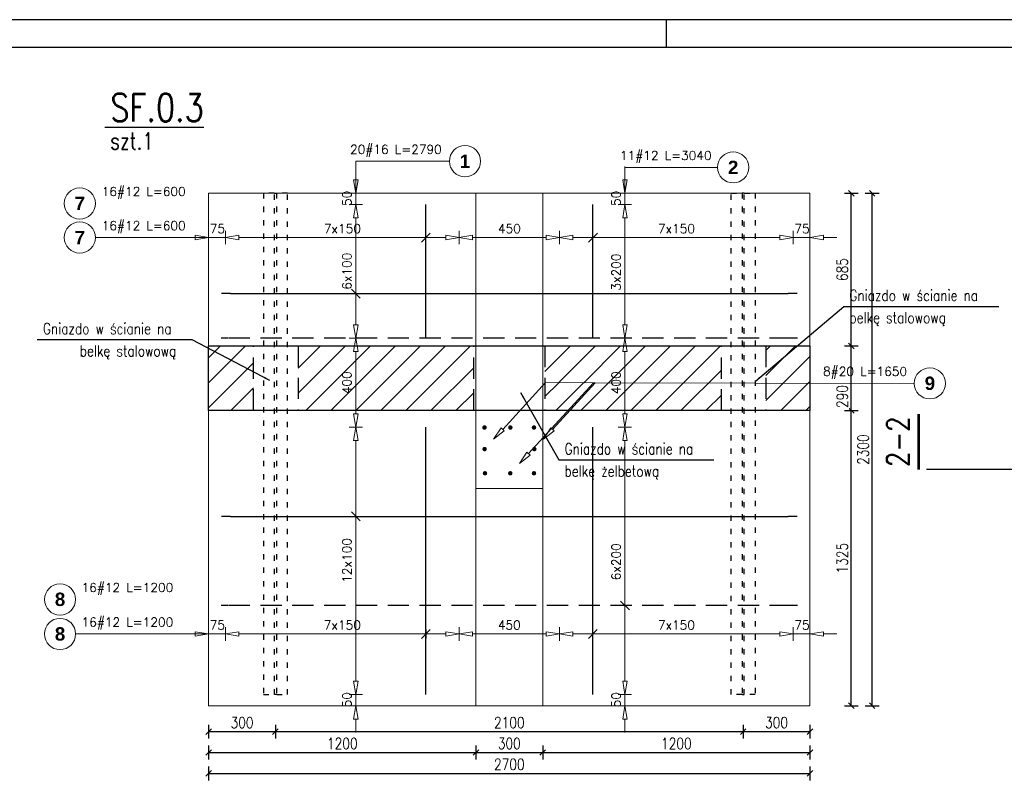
# Model space of a CAD drawing. Header units: millimetres. Extents: x -62590 to 46238, y 147773 to 522018.
# Tile 15 of 93: x 17336 to 21757, y 226702 to 230143. Entities that reach past the tile are written whole.
import ezdxf
from ezdxf.enums import TextEntityAlignment as Align

# ---------------------------------------------------------------- set-up
doc = ezdxf.new("R2010")
doc.units = ezdxf.units.MM
doc.linetypes.add('ACAD_ISO03W100', pattern=[30, 12, -18])
doc.linetypes.add('HIDDEN', pattern=[9.525, 6.35, -3.175])
for name, color, linetype in [('!PB_Ramka', 7, 'Continuous'), ('AutoCAD_Structural_Detailing_deskowanie', 2, 'Continuous'), ('AutoCAD_Structural_Detailing_kształt pręta', 7, 'Continuous'), ('AutoCAD_Structural_Detailing_opis rozkładu', 7, 'Continuous'), ('AutoCAD_Structural_Detailing_pręty punktowe', 7, 'Continuous'), ('AutoCAD_Structural_Detailing_rozkład pręta', 7, 'Continuous'), ('e-cad_cienkie', 1, 'Continuous'), ('e-cad_opisy', 7, 'Continuous'), ('e-cad_wymiary', 1, 'Continuous'), ('e-cad_wypelnienia', 254, 'Continuous')]:
    doc.layers.add(name, color=color, linetype=linetype)
doc.layers.add('KONSTRUKCJA', color=3, linetype='Continuous', lineweight=0)
doc.styles.add('e-cad_1', font='simplex.shx', dxfattribs={"width": 0.8})
doc.styles.add('style1', font='simplex.shx')
doc.styles.add('style3', font='arialbd.ttf')
doc.dimstyles.new('e-cad_1_25_[mm]', dxfattribs={"dimscale": 25, "dimtxt": 2, "dimasz": 1, "dimexe": 1.25, "dimexo": 0.625, "dimtad": 1, "dimdec": 0, "dimrnd": 1, "dimzin": 1, "dimtxsty": 'e-cad_1', "dimblk": 'OBLIQUE', "dimcen": 2.5, "dimclrd": 8, "dimclre": 8, "dimclrt": 1, "dimadec": 0, "dimazin": 0, "dimtfac": 1, "dimtix": 1, "dimtmove": 1, "dimatfit": 3, "dimfxl": 1.25, "dimfxlon": 1, "dimtfill": 1, "dimarcsym": 0})

# ---------------------------------------------------------------- blocks, each defined once
blk = doc.blocks.new('e-cad_ZelbetPozycja')
at = {"layer": 'e-cad_opisy', "ltscale": 0.04, "style": 'e-cad_1', "width": 0.8}
for tag, p, height in [('OPIS_1', (0, 1), 5), ('OPIS_2', (0, -4), 3), ('OPIS_4', (16, -4), 3), ('OPIS_3', (0, -6.5), 1.5)]:
    blk.add_attdef(tag, p, '', height=height, dxfattribs=at)
at = {"layer": 'e-cad_opisy', "ltscale": 0.04, "style": 'e-cad_1', "width": 0.8, "flags": 1}
for tag, p in [('POZYCJA', (0, -15)), ('ILOSC', (0, -20)), ('DODATEK', (0, -25))]:
    blk.add_attdef(tag, p, '', height=3, dxfattribs=at)
blk = doc.blocks.new('_Oblique')
at = {"color": 0, "linetype": 'ByBlock', "lineweight": -2}
blk.add_line((-0.5, -0.5), (0.5, 0.5), dxfattribs=at)
blk = doc.blocks.new('e-cad_przekroj_nazwa_1')
at = {"const_width": 0.5}
blk.add_lwpolyline([(5, 0), (-5, 0)], dxfattribs=at)
at = {"style": 'e-cad_1', "width": 0.8}
blk.add_attdef('SYMBOL', text='', height=4, dxfattribs=at).set_placement((0, 1.75), align=Align.CENTER)
blk = doc.blocks.new('*D566')
at = {"layer": 'Defpoints', "color": 0, "ltscale": 40}
for p in [(20884, 228388.5), (21069.6, 228388.5), (20884, 227063.5)]:
    blk.add_point(p, dxfattribs=at)
at = {"layer": 'e-cad_wymiary', "color": 8, "linetype": 'ByBlock', "lineweight": -2, "ltscale": 10}
for p, q in [((21038.4, 228388.5), (21100.9, 228388.5)), ((21069.6, 227063.5), (21069.6, 228388.5)), ((21038.4, 227063.5), (21100.9, 227063.5))]:
    blk.add_line(p, q, dxfattribs=at)
at = {"layer": 'e-cad_wymiary', "color": 8, "lineweight": -2, "ltscale": 40, "xscale": 25, "yscale": 25, "zscale": 25}
for p, rotation in [((21069.6, 228388.5), 90), ((21069.6, 227063.5), 270)]:
    blk.add_blockref('_Oblique', p, dxfattribs=dict(at, rotation=rotation))
at = {"layer": 'e-cad_wymiary', "color": 1, "ltscale": 40, "insert": (21029, 227726), "char_height": 50, "attachment_point": 5, "rotation": 90, "style": 'e-cad_1', "bg_fill": 3, "box_fill_scale": 1.1, "bg_fill_color": 257, "bg_fill_transparency": 0}
blk.add_mtext('1325', dxfattribs=at)
blk = doc.blocks.new('*D567')
at = {"layer": 'Defpoints', "color": 0, "ltscale": 40}
for p in [(20884, 228678.5), (21069.6, 228678.5), (20884, 228388.5)]:
    blk.add_point(p, dxfattribs=at)
at = {"layer": 'e-cad_wymiary', "color": 8, "linetype": 'ByBlock', "lineweight": -2, "ltscale": 10}
for p, q in [((21038.4, 228678.5), (21100.9, 228678.5)), ((21069.6, 228388.5), (21069.6, 228678.5)), ((21038.4, 228388.5), (21100.9, 228388.5))]:
    blk.add_line(p, q, dxfattribs=at)
at = {"layer": 'e-cad_wymiary', "color": 8, "lineweight": -2, "ltscale": 40, "xscale": 25, "yscale": 25, "zscale": 25}
for p, rotation in [((21069.6, 228678.5), 90), ((21069.6, 228388.5), 270)]:
    blk.add_blockref('_Oblique', p, dxfattribs=dict(at, rotation=rotation))
at = {"layer": 'e-cad_wymiary', "color": 1, "ltscale": 40, "insert": (21029, 228451.5), "char_height": 50, "attachment_point": 5, "rotation": 90, "style": 'e-cad_1', "bg_fill": 3, "box_fill_scale": 1.1, "bg_fill_color": 257, "bg_fill_transparency": 0}
blk.add_mtext('290', dxfattribs=at)
blk = doc.blocks.new('*D568')
at = {"layer": 'Defpoints', "color": 0, "ltscale": 40}
for p in [(20884, 229363.5), (21069.6, 229363.5), (20884, 228678.5)]:
    blk.add_point(p, dxfattribs=at)
at = {"layer": 'e-cad_wymiary', "color": 8, "linetype": 'ByBlock', "lineweight": -2, "ltscale": 10}
for p, q in [((21038.4, 229363.5), (21100.9, 229363.5)), ((21069.6, 228678.5), (21069.6, 229363.5)), ((21038.4, 228678.5), (21100.9, 228678.5))]:
    blk.add_line(p, q, dxfattribs=at)
at = {"layer": 'e-cad_wymiary', "color": 8, "lineweight": -2, "ltscale": 40, "xscale": 25, "yscale": 25, "zscale": 25}
for p, rotation in [((21069.6, 229363.5), 90), ((21069.6, 228678.5), 270)]:
    blk.add_blockref('_Oblique', p, dxfattribs=dict(at, rotation=rotation))
at = {"layer": 'e-cad_wymiary', "color": 1, "ltscale": 40, "insert": (21029, 229021), "char_height": 50, "attachment_point": 5, "rotation": 90, "style": 'e-cad_1', "bg_fill": 3, "box_fill_scale": 1.1, "bg_fill_color": 257, "bg_fill_transparency": 0}
blk.add_mtext('685', dxfattribs=at)
blk = doc.blocks.new('*D569')
at = {"layer": 'Defpoints', "color": 0, "ltscale": 40}
for p in [(20884, 229363.5), (21163.4, 229363.5), (20884, 227063.5)]:
    blk.add_point(p, dxfattribs=at)
at = {"layer": 'e-cad_wymiary', "color": 8, "linetype": 'ByBlock', "lineweight": -2, "ltscale": 10}
for p, q in [((21132.1, 229363.5), (21194.6, 229363.5)), ((21163.4, 227063.5), (21163.4, 229363.5)), ((21132.1, 227063.5), (21194.6, 227063.5))]:
    blk.add_line(p, q, dxfattribs=at)
at = {"layer": 'e-cad_wymiary', "color": 8, "lineweight": -2, "ltscale": 40, "xscale": 25, "yscale": 25, "zscale": 25}
for p, rotation in [((21163.4, 229363.5), 90), ((21163.4, 227063.5), 270)]:
    blk.add_blockref('_Oblique', p, dxfattribs=dict(at, rotation=rotation))
at = {"layer": 'e-cad_wymiary', "color": 1, "ltscale": 40, "insert": (21122.7, 228213.5), "char_height": 50, "attachment_point": 5, "rotation": 90, "style": 'e-cad_1', "bg_fill": 3, "box_fill_scale": 1.1, "bg_fill_color": 257, "bg_fill_transparency": 0}
blk.add_mtext('2300', dxfattribs=at)
blk = doc.blocks.new('*D570')
at = {"layer": 'Defpoints', "color": 0, "ltscale": 40}
for p in [(18483.8, 227113.5), (18184, 227063.5), (18483.8, 226947.5)]:
    blk.add_point(p, dxfattribs=at)
at = {"layer": 'e-cad_wymiary', "color": 8, "linetype": 'ByBlock', "lineweight": -2, "ltscale": 10}
for p, q in [((18184, 226978.7), (18184, 226916.2)), ((18483.8, 226978.7), (18483.8, 226916.2)), ((18184, 226947.5), (18483.8, 226947.5))]:
    blk.add_line(p, q, dxfattribs=at)
at = {"layer": 'e-cad_wymiary', "color": 8, "lineweight": -2, "ltscale": 40, "xscale": 25, "yscale": 25, "zscale": 25, "rotation": 180}
blk.add_blockref('_Oblique', (18184, 226947.5), dxfattribs=at)
at = {"layer": 'e-cad_wymiary', "color": 8, "lineweight": -2, "ltscale": 40, "xscale": 25, "yscale": 25, "zscale": 25}
blk.add_blockref('_Oblique', (18483.8, 226947.5), dxfattribs=at)
at = {"layer": 'e-cad_wymiary', "color": 1, "ltscale": 40, "insert": (18333.9, 226988.1), "char_height": 50, "attachment_point": 5, "style": 'e-cad_1', "bg_fill": 3, "box_fill_scale": 1.1, "bg_fill_color": 257, "bg_fill_transparency": 0}
blk.add_mtext('300', dxfattribs=at)
blk = doc.blocks.new('*D571')
at = {"layer": 'Defpoints', "color": 0, "ltscale": 40}
for p in [(18483.8, 227113.5), (20584.2, 227113.5), (20584.2, 226947.5)]:
    blk.add_point(p, dxfattribs=at)
at = {"layer": 'e-cad_wymiary', "color": 8, "linetype": 'ByBlock', "lineweight": -2, "ltscale": 10}
for p, q in [((18483.8, 226978.7), (18483.8, 226916.2)), ((20584.2, 226978.7), (20584.2, 226916.2)), ((18483.8, 226947.5), (20584.2, 226947.5))]:
    blk.add_line(p, q, dxfattribs=at)
at = {"layer": 'e-cad_wymiary', "color": 8, "lineweight": -2, "ltscale": 40, "xscale": 25, "yscale": 25, "zscale": 25, "rotation": 180}
blk.add_blockref('_Oblique', (18483.8, 226947.5), dxfattribs=at)
at = {"layer": 'e-cad_wymiary', "color": 8, "lineweight": -2, "ltscale": 40, "xscale": 25, "yscale": 25, "zscale": 25}
blk.add_blockref('_Oblique', (20584.2, 226947.5), dxfattribs=at)
at = {"layer": 'e-cad_wymiary', "color": 1, "ltscale": 40, "insert": (19534, 226988.1), "char_height": 50, "attachment_point": 5, "style": 'e-cad_1', "bg_fill": 3, "box_fill_scale": 1.1, "bg_fill_color": 257, "bg_fill_transparency": 0}
blk.add_mtext('2100', dxfattribs=at)
blk = doc.blocks.new('*D572')
at = {"layer": 'Defpoints', "color": 0, "ltscale": 40}
for p in [(20584.2, 227113.5), (20884, 227063.5), (20884, 226947.5)]:
    blk.add_point(p, dxfattribs=at)
at = {"layer": 'e-cad_wymiary', "color": 8, "linetype": 'ByBlock', "lineweight": -2, "ltscale": 10}
for p, q in [((20584.2, 226978.7), (20584.2, 226916.2)), ((20884, 226978.7), (20884, 226916.2)), ((20584.2, 226947.5), (20884, 226947.5))]:
    blk.add_line(p, q, dxfattribs=at)
at = {"layer": 'e-cad_wymiary', "color": 8, "lineweight": -2, "ltscale": 40, "xscale": 25, "yscale": 25, "zscale": 25, "rotation": 180}
blk.add_blockref('_Oblique', (20584.2, 226947.5), dxfattribs=at)
at = {"layer": 'e-cad_wymiary', "color": 8, "lineweight": -2, "ltscale": 40, "xscale": 25, "yscale": 25, "zscale": 25}
blk.add_blockref('_Oblique', (20884, 226947.5), dxfattribs=at)
at = {"layer": 'e-cad_wymiary', "color": 1, "ltscale": 40, "insert": (20734.1, 226988.1), "char_height": 50, "attachment_point": 5, "style": 'e-cad_1', "bg_fill": 3, "box_fill_scale": 1.1, "bg_fill_color": 257, "bg_fill_transparency": 0}
blk.add_mtext('300', dxfattribs=at)
blk = doc.blocks.new('*D573')
at = {"layer": 'Defpoints', "color": 0, "ltscale": 40}
for p in [(18184, 227063.5), (19384, 227063.5), (19384, 226853.7)]:
    blk.add_point(p, dxfattribs=at)
at = {"layer": 'e-cad_wymiary', "color": 8, "linetype": 'ByBlock', "lineweight": -2, "ltscale": 10}
for p, q in [((18184, 226885), (18184, 226822.5)), ((19384, 226885), (19384, 226822.5)), ((18184, 226853.7), (19384, 226853.7))]:
    blk.add_line(p, q, dxfattribs=at)
at = {"layer": 'e-cad_wymiary', "color": 8, "lineweight": -2, "ltscale": 40, "xscale": 25, "yscale": 25, "zscale": 25, "rotation": 180}
blk.add_blockref('_Oblique', (18184, 226853.7), dxfattribs=at)
at = {"layer": 'e-cad_wymiary', "color": 8, "lineweight": -2, "ltscale": 40, "xscale": 25, "yscale": 25, "zscale": 25}
blk.add_blockref('_Oblique', (19384, 226853.7), dxfattribs=at)
at = {"layer": 'e-cad_wymiary', "color": 1, "ltscale": 40, "insert": (18784, 226894.4), "char_height": 50, "attachment_point": 5, "style": 'e-cad_1', "bg_fill": 3, "box_fill_scale": 1.1, "bg_fill_color": 257, "bg_fill_transparency": 0}
blk.add_mtext('1200', dxfattribs=at)
blk = doc.blocks.new('*D574')
at = {"layer": 'Defpoints', "color": 0, "ltscale": 40}
for p in [(19384, 227063.5), (19684, 227063.5), (19684, 226853.7)]:
    blk.add_point(p, dxfattribs=at)
at = {"layer": 'e-cad_wymiary', "color": 8, "linetype": 'ByBlock', "lineweight": -2, "ltscale": 10}
for p, q in [((19384, 226885), (19384, 226822.5)), ((19684, 226885), (19684, 226822.5)), ((19384, 226853.7), (19684, 226853.7))]:
    blk.add_line(p, q, dxfattribs=at)
at = {"layer": 'e-cad_wymiary', "color": 8, "lineweight": -2, "ltscale": 40, "xscale": 25, "yscale": 25, "zscale": 25, "rotation": 180}
blk.add_blockref('_Oblique', (19384, 226853.7), dxfattribs=at)
at = {"layer": 'e-cad_wymiary', "color": 8, "lineweight": -2, "ltscale": 40, "xscale": 25, "yscale": 25, "zscale": 25}
blk.add_blockref('_Oblique', (19684, 226853.7), dxfattribs=at)
at = {"layer": 'e-cad_wymiary', "color": 1, "ltscale": 40, "insert": (19534, 226894.4), "char_height": 50, "attachment_point": 5, "style": 'e-cad_1', "bg_fill": 3, "box_fill_scale": 1.1, "bg_fill_color": 257, "bg_fill_transparency": 0}
blk.add_mtext('300', dxfattribs=at)
blk = doc.blocks.new('*D575')
at = {"layer": 'Defpoints', "color": 0, "ltscale": 40}
for p in [(19684, 227063.5), (20884, 227063.5), (20884, 226853.7)]:
    blk.add_point(p, dxfattribs=at)
at = {"layer": 'e-cad_wymiary', "color": 8, "linetype": 'ByBlock', "lineweight": -2, "ltscale": 10}
for p, q in [((19684, 226885), (19684, 226822.5)), ((20884, 226885), (20884, 226822.5)), ((19684, 226853.7), (20884, 226853.7))]:
    blk.add_line(p, q, dxfattribs=at)
at = {"layer": 'e-cad_wymiary', "color": 8, "lineweight": -2, "ltscale": 40, "xscale": 25, "yscale": 25, "zscale": 25, "rotation": 180}
blk.add_blockref('_Oblique', (19684, 226853.7), dxfattribs=at)
at = {"layer": 'e-cad_wymiary', "color": 8, "lineweight": -2, "ltscale": 40, "xscale": 25, "yscale": 25, "zscale": 25}
blk.add_blockref('_Oblique', (20884, 226853.7), dxfattribs=at)
at = {"layer": 'e-cad_wymiary', "color": 1, "ltscale": 40, "insert": (20284, 226894.4), "char_height": 50, "attachment_point": 5, "style": 'e-cad_1', "bg_fill": 3, "box_fill_scale": 1.1, "bg_fill_color": 257, "bg_fill_transparency": 0}
blk.add_mtext('1200', dxfattribs=at)
blk = doc.blocks.new('*D576')
at = {"layer": 'Defpoints', "color": 0, "ltscale": 40}
for p in [(18184, 227063.5), (20884, 227063.5), (20884, 226760)]:
    blk.add_point(p, dxfattribs=at)
at = {"layer": 'e-cad_wymiary', "color": 8, "linetype": 'ByBlock', "lineweight": -2, "ltscale": 10}
for p, q in [((18184, 226791.2), (18184, 226728.7)), ((18184, 226760), (20884, 226760)), ((20884, 226791.2), (20884, 226728.7))]:
    blk.add_line(p, q, dxfattribs=at)
at = {"layer": 'e-cad_wymiary', "color": 8, "lineweight": -2, "ltscale": 40, "xscale": 25, "yscale": 25, "zscale": 25, "rotation": 180}
blk.add_blockref('_Oblique', (18184, 226760), dxfattribs=at)
at = {"layer": 'e-cad_wymiary', "color": 8, "lineweight": -2, "ltscale": 40, "xscale": 25, "yscale": 25, "zscale": 25}
blk.add_blockref('_Oblique', (20884, 226760), dxfattribs=at)
at = {"layer": 'e-cad_wymiary', "color": 1, "ltscale": 40, "insert": (19534, 226800.6), "char_height": 50, "attachment_point": 5, "style": 'e-cad_1', "bg_fill": 3, "box_fill_scale": 1.1, "bg_fill_color": 257, "bg_fill_transparency": 0}
blk.add_mtext('2700', dxfattribs=at)
blk = doc.blocks.new('*U590')
at = {"layer": 'e-cad_opisy', "color": 8, "ltscale": 0.4}
for points in [[(0, 0), (1300, 0), (1300, 420), (25, 420), (25, 297), (0, 297), (0, 0)], [(760, 420), (760, 415)]]:
    blk.add_lwpolyline(points, dxfattribs=at)
at = {"layer": 'e-cad_opisy', "color": 3, "ltscale": 0.4}
blk.add_lwpolyline([(30, 5), (1295, 5), (1295, 415), (30, 415), (30, 5)], dxfattribs=at)

msp = doc.modelspace()

# ---------------------------------------------------------------- hatches: boundary and pattern name
at = {"layer": 'AutoCAD_Structural_Detailing_pręty punktowe'}
h = msp.add_hatch(color=1, dxfattribs=at)
edge = h.paths.add_edge_path(flags=0)
edge.add_arc((19422.4, 228312.3), 10, 0, 360, ccw=False)
h = msp.add_hatch(color=1, dxfattribs=at)
edge = h.paths.add_edge_path(flags=0)
edge.add_arc((19538.7, 228312.3), 10, 0, 360, ccw=False)
h = msp.add_hatch(color=1, dxfattribs=at)
edge = h.paths.add_edge_path(flags=0)
edge.add_arc((19644.7, 228312.3), 10, 0, 360, ccw=False)
h = msp.add_hatch(color=1, dxfattribs=at)
edge = h.paths.add_edge_path(flags=0)
edge.add_arc((19423, 228215.6), 10, 0, 360, ccw=False)
h = msp.add_hatch(color=1, dxfattribs=at)
edge = h.paths.add_edge_path(flags=0)
edge.add_arc((19646.3, 228215.6), 10, 0, 360, ccw=False)
h = msp.add_hatch(color=1, dxfattribs=at)
edge = h.paths.add_edge_path(flags=0)
edge.add_arc((19424.7, 228106.9), 10, 0, 360, ccw=False)
h = msp.add_hatch(color=1, dxfattribs=at)
edge = h.paths.add_edge_path(flags=0)
edge.add_arc((19538.4, 228106.9), 10, 0, 360, ccw=False)
h = msp.add_hatch(color=1, dxfattribs=at)
edge = h.paths.add_edge_path(flags=0)
edge.add_arc((19644.7, 228106.9), 10, 0, 360, ccw=False)
at = {"layer": 'e-cad_wypelnienia', "linetype": 'ByBlock', "ltscale": 40}
h = msp.add_hatch(dxfattribs=at)
h.set_pattern_fill('ANSI31', color=256, scale=25, style=0)
h.set_pattern_definition([(45, (26495.025, -251589.42), (-56.126601, 56.126601), [])])
h.paths.add_polyline_path([(18844.8, 228653.5), (18854.8, 228653.5), (18850.6, 228678.5), (19374.1, 228678.5), (19374.1, 228388.5), (18844.8, 228388.5), (18844.8, 228513.5)])
h.paths.add_polyline_path([(18585.7, 228388.5), (18585.7, 228678.5), (18839, 228678.5), (18834.8, 228653.5), (18844.8, 228653.5), (18844.8, 228513.5), (18844.8, 228388.5)])
h.paths.add_polyline_path([(20053.3, 228512.9), (20053.3, 228513.5), (20053.3, 228653.5), (20063.3, 228653.5), (20059.1, 228678.5), (20486.1, 228678.5), (20486.1, 228512.1)])
h.paths.add_polyline_path([(19694.2, 228510.9), (19694.2, 228678.5), (20047.4, 228678.5), (20043.3, 228653.5), (20053.3, 228653.5), (20053.3, 228513.5), (20053.3, 228512.9), (19919.5, 228513.1), (19696.9, 228513.8)])
h.paths.add_polyline_path([(18184, 228678.5), (18385.7, 228678.5), (18385.7, 228388.5), (18184, 228388.5)])
h.paths.add_polyline_path([(20053.3, 228512.9), (20486.1, 228512.1), (20486.1, 228388.5), (20053.3, 228388.5)])
h.paths.add_polyline_path([(20686.1, 228511.7), (20686.1, 228678.5), (20884, 228678.5), (20884, 228511.4)])
h.paths.add_polyline_path([(19805, 228388.5), (19919.5, 228513.1), (20053.3, 228512.9), (20053.3, 228388.5)])
h.paths.add_polyline_path([(19797, 228388.5), (19694.2, 228388.5), (19694.2, 228510.9), (19696.9, 228513.8), (19911.5, 228513.2)])
h.paths.add_polyline_path([(20686.1, 228511.7), (20884, 228511.4), (20884, 228388.5), (20686.1, 228388.5)])
h.paths.add_polyline_path([(19983.3, 228452), (20043.3, 228452), (20043.3, 228574.9), (19983.3, 228574.9)], flags=24)
h.paths.add_polyline_path([(18774.8, 228452), (18834.8, 228452), (18834.8, 228574.9), (18774.8, 228574.9)], flags=24)

# ---------------------------------------------------------------- linework, layer by layer
at = {"layer": 'AutoCAD_Structural_Detailing_deskowanie', "color": 1, "linetype": 'ACAD_ISO03W100', "ltscale": 2}
for points in [[(18429.7, 227113.5), (18538, 227113.5), (18538, 229363.5), (18429.7, 229363.5)], [(18488.5, 227113.5), (18479.1, 227113.5), (18479.1, 229363.5), (18488.5, 229363.5)], [(20638.3, 227113.5), (20530, 227113.5), (20530, 229363.5), (20638.3, 229363.5)], [(20579.5, 227113.5), (20588.8, 227113.5), (20588.8, 229363.5), (20579.5, 229363.5)]]:
    msp.add_lwpolyline(points, close=True, dxfattribs=at)
at = {"layer": 'AutoCAD_Structural_Detailing_kształt pręta', "color": 3}
msp.add_line((23057.1, 228123.5), (21407.1, 228123.4), dxfattribs=at)
at = {"layer": 'AutoCAD_Structural_Detailing_opis rozkładu', "color": 8, "lineweight": 0}
for p, q in [((18844.8, 229507.3), (18844.8, 229363.5)), ((18844.8, 229507.3), (19265, 229507.3)), ((18844.8, 229483.5), (18844.8, 229423.5)), ((20053.3, 229483.5), (20053.3, 229423.5)), ((20053.3, 229479.8), (20053.3, 229363.5)), ((20053.3, 229479.8), (20469, 229479.8)), ((18844.8, 229363.5), (18834.8, 229423.5)), ((18854.8, 229423.5), (18834.8, 229423.5)), ((18854.8, 229423.5), (18844.8, 229363.5)), ((20053.3, 229363.5), (20043.3, 229423.5)), ((20063.3, 229423.5), (20043.3, 229423.5)), ((20063.3, 229423.5), (20053.3, 229363.5)), ((18814.8, 229363.5), (18874.8, 229363.5)), ((18844.8, 229313.5), (18844.8, 229363.5)), ((20023.3, 229363.5), (20083.3, 229363.5)), ((20053.3, 229313.5), (20053.3, 229363.5)), ((18874.8, 229313.5), (18814.8, 229313.5)), ((18834.8, 229253.5), (18844.8, 229313.5)), ((18844.8, 229313.5), (18854.8, 229253.5)), ((20023.3, 229313.5), (20083.3, 229313.5)), ((20043.3, 229253.5), (20053.3, 229313.5)), ((20053.3, 229313.5), (20063.3, 229253.5)), ((18834.8, 229253.5), (18854.8, 229253.5)), ((18844.8, 229213.5), (18844.8, 229253.5)), ((20043.3, 229253.5), (20063.3, 229253.5)), ((20053.3, 229113.5), (20053.3, 229253.5)), ((18184, 229194.9), (18184, 229134.9)), ((18259.3, 229134.9), (18259.3, 229194.9)), ((18844.8, 229113.5), (18844.8, 229213.5)), ((19139.3, 229144.9), (19179.3, 229184.9)), ((19159.3, 229144.9), (19159.3, 229184.9)), ((19309.3, 229134.9), (19309.3, 229194.9)), ((19309.3, 229134.9), (19309.3, 229194.9)), ((19759.3, 229134.9), (19759.3, 229194.9)), ((19759.3, 229134.9), (19759.3, 229194.9)), ((19929.3, 229184.9), (19889.3, 229144.9)), ((19909.3, 229144.9), (19909.3, 229184.9)), ((20809.2, 229134.9), (20809.2, 229194.9)), ((20884, 229194.9), (20884, 229134.9)), ((17675.5, 229164.9), (18184, 229164.9)), ((18064, 229164.9), (18124, 229164.9)), ((18124, 229174.9), (18184, 229164.9)), ((18124, 229174.9), (18124, 229154.9)), ((18184, 229164.9), (18124, 229154.9)), ((18259.3, 229164.9), (18184, 229164.9)), ((18259.3, 229164.9), (18319.3, 229174.9)), ((18319.3, 229154.9), (18259.3, 229164.9)), ((18319.3, 229154.9), (18319.3, 229174.9)), ((18409.3, 229164.9), (18319.3, 229164.9)), ((18559.3, 229164.9), (18409.3, 229164.9)), ((18709.3, 229164.9), (18559.3, 229164.9)), ((18784.3, 229164.9), (18709.3, 229164.9)), ((18784.3, 229164.9), (18859.3, 229164.9)), ((18859.3, 229164.9), (19009.3, 229164.9)), ((19009.3, 229164.9), (19159.3, 229164.9)), ((19159.3, 229164.9), (19249.3, 229164.9)), ((19249.3, 229174.9), (19309.3, 229164.9)), ((19249.3, 229174.9), (19249.3, 229154.9)), ((19309.3, 229164.9), (19249.3, 229154.9)), ((19309.3, 229164.9), (19369.3, 229174.9)), ((19369.3, 229154.9), (19309.3, 229164.9)), ((19369.3, 229154.9), (19369.3, 229174.9)), ((19534.3, 229164.9), (19369.3, 229164.9)), ((19534.3, 229164.9), (19699.3, 229164.9)), ((19699.3, 229174.9), (19759.3, 229164.9)), ((19699.3, 229174.9), (19699.3, 229154.9)), ((19759.3, 229164.9), (19699.3, 229154.9)), ((19759.3, 229164.9), (19819.3, 229174.9)), ((19819.3, 229154.9), (19759.3, 229164.9)), ((19819.3, 229154.9), (19819.3, 229174.9)), ((19909.3, 229164.9), (19819.3, 229164.9)), ((20059.2, 229164.9), (19909.3, 229164.9)), ((20209.2, 229164.9), (20059.2, 229164.9)), ((20284.2, 229164.9), (20209.2, 229164.9)), ((20284.2, 229164.9), (20359.2, 229164.9)), ((20359.2, 229164.9), (20509.2, 229164.9)), ((20509.2, 229164.9), (20659.2, 229164.9)), ((20659.2, 229164.9), (20749.2, 229164.9)), ((20749.2, 229174.9), (20809.2, 229164.9)), ((20749.2, 229174.9), (20749.2, 229154.9)), ((20809.2, 229164.9), (20749.2, 229154.9)), ((20809.2, 229164.9), (20884, 229164.9)), ((20884, 229164.9), (20944, 229174.9)), ((20944, 229154.9), (20884, 229164.9)), ((20944, 229154.9), (20944, 229174.9)), ((21004, 229164.9), (20944, 229164.9)), ((18844.8, 229013.5), (18844.8, 229113.5)), ((20053.3, 228913.5), (20053.3, 229113.5)), ((20053.3, 229113.5), (20053.3, 228913.5)), ((18844.8, 228963.5), (18844.8, 229013.5)), ((18844.8, 228963.5), (18844.8, 228913.5)), ((18824.8, 228933.5), (18864.8, 228893.5)), ((18864.8, 228913.5), (18824.8, 228913.5)), ((18844.8, 228913.5), (18844.8, 228813.5)), ((20053.3, 228913.5), (20053.3, 228773.5)), ((18844.8, 228813.5), (18844.8, 228773.5)), ((18844.8, 228713.5), (18834.8, 228773.5)), ((18854.8, 228773.5), (18834.8, 228773.5)), ((18854.8, 228773.5), (18844.8, 228713.5)), ((20053.3, 228713.5), (20043.3, 228773.5)), ((20063.3, 228773.5), (20043.3, 228773.5)), ((20063.3, 228773.5), (20053.3, 228713.5)), ((18874.8, 228713.5), (18814.8, 228713.5)), ((18874.8, 228713.5), (18814.8, 228713.5)), ((18834.8, 228653.5), (18844.8, 228713.5)), ((18844.8, 228713.5), (18854.8, 228653.5)), ((20023.3, 228713.5), (20083.3, 228713.5)), ((20023.3, 228713.5), (20083.3, 228713.5)), ((20043.3, 228653.5), (20053.3, 228713.5)), ((20053.3, 228713.5), (20063.3, 228653.5)), ((18834.8, 228653.5), (18854.8, 228653.5)), ((18844.8, 228513.5), (18844.8, 228653.5)), ((20043.3, 228653.5), (20063.3, 228653.5)), ((20053.3, 228513.5), (20053.3, 228653.5)), ((18844.8, 228513.5), (18844.8, 228373.5)), ((19696.9, 228513.8), (19504.2, 228304)), ((19911.5, 228513.2), (19619.6, 228195.3)), ((19696.9, 228513.8), (19919.5, 228513.1)), ((19919.5, 228513.1), (19727.4, 228304)), ((19919.5, 228513.1), (21352.5, 228510.5)), ((20053.3, 228513.5), (20053.3, 228373.5)), ((18844.8, 228313.5), (18834.8, 228373.5)), ((18854.8, 228373.5), (18834.8, 228373.5)), ((18854.8, 228373.5), (18844.8, 228313.5)), ((20053.3, 228313.5), (20043.3, 228373.5)), ((20063.3, 228373.5), (20043.3, 228373.5)), ((20063.3, 228373.5), (20053.3, 228313.5)), ((18874.8, 228313.5), (18814.8, 228313.5)), ((18874.8, 228313.5), (18814.8, 228313.5)), ((18834.8, 228253.5), (18844.8, 228313.5)), ((18844.8, 228313.5), (18854.8, 228253.5)), ((19463.6, 228259.8), (19496.8, 228310.8)), ((19511.6, 228297.2), (19463.6, 228259.8)), ((19511.6, 228297.2), (19496.8, 228310.8)), ((19686.8, 228259.8), (19720.1, 228310.8)), ((19734.8, 228297.2), (19686.8, 228259.8)), ((19734.8, 228297.2), (19720.1, 228310.8)), ((20023.3, 228313.5), (20083.3, 228313.5)), ((20023.3, 228313.5), (20083.3, 228313.5)), ((20043.3, 228253.5), (20053.3, 228313.5)), ((20053.3, 228313.5), (20063.3, 228253.5)), ((18834.8, 228253.5), (18854.8, 228253.5)), ((18844.8, 228213.5), (18844.8, 228253.5)), ((20043.3, 228253.5), (20063.3, 228253.5)), ((20053.3, 228113.5), (20053.3, 228253.5)), ((18844.8, 228113.5), (18844.8, 228213.5)), ((19579, 228151.1), (19612.2, 228202.1)), ((19626.9, 228188.5), (19579, 228151.1)), ((19626.9, 228188.5), (19612.2, 228202.1)), ((18844.8, 228013.5), (18844.8, 228113.5)), ((20053.3, 227913.5), (20053.3, 228113.5)), ((18844.8, 227913.5), (18844.8, 228013.5)), ((18864.8, 227893.5), (18824.8, 227933.5)), ((18864.8, 227913.5), (18824.8, 227913.5)), ((18844.8, 227813.5), (18844.8, 227913.5)), ((20053.3, 227713.5), (20053.3, 227913.5)), ((18844.8, 227713.5), (18844.8, 227813.5)), ((18844.8, 227663.5), (18844.8, 227713.5)), ((20053.3, 227613.5), (20053.3, 227713.5)), ((18844.8, 227663.5), (18844.8, 227613.5)), ((18844.8, 227613.5), (18844.8, 227513.5)), ((20053.3, 227613.5), (20053.3, 227513.5)), ((18844.8, 227513.5), (18844.8, 227413.5)), ((20033.3, 227533.5), (20073.3, 227493.5)), ((20033.3, 227513.5), (20073.3, 227513.5)), ((20053.3, 227513.5), (20053.3, 227313.5)), ((18184, 227415.7), (18184, 227355.7)), ((18259, 227415.7), (18259, 227355.7)), ((18844.8, 227413.5), (18844.8, 227313.5)), ((19309, 227415.7), (19309, 227355.7)), ((19309, 227415.7), (19309, 227355.7)), ((19759, 227415.7), (19759, 227355.7)), ((19759, 227415.7), (19759, 227355.7)), ((20809, 227415.7), (20809, 227355.7)), ((20884, 227415.7), (20884, 227355.7)), ((17586.8, 227385.7), (18184, 227385.7)), ((18064, 227385.7), (18124, 227385.7)), ((18124, 227395.7), (18184, 227385.7)), ((18124, 227395.7), (18124, 227375.7)), ((18184, 227385.7), (18124, 227375.7)), ((18259, 227385.7), (18184, 227385.7)), ((18259, 227385.7), (18319, 227395.7)), ((18319, 227375.7), (18259, 227385.7)), ((18319, 227375.7), (18319, 227395.7)), ((18409, 227385.7), (18319, 227385.7)), ((18559, 227385.7), (18409, 227385.7)), ((18709, 227385.7), (18559, 227385.7)), ((18784, 227385.7), (18709, 227385.7)), ((18784, 227385.7), (18859, 227385.7)), ((18859, 227385.7), (19009, 227385.7)), ((19009, 227385.7), (19159, 227385.7)), ((19139, 227365.7), (19179, 227405.7)), ((19159, 227385.7), (19249, 227385.7)), ((19249, 227395.7), (19309, 227385.7)), ((19249, 227395.7), (19249, 227375.7)), ((19309, 227385.7), (19249, 227375.7)), ((19309, 227385.7), (19369, 227395.7)), ((19369, 227375.7), (19309, 227385.7)), ((19369, 227375.7), (19369, 227395.7)), ((19534, 227385.7), (19369, 227385.7)), ((19534, 227385.7), (19699, 227385.7)), ((19699, 227395.7), (19759, 227385.7)), ((19699, 227395.7), (19699, 227375.7)), ((19759, 227385.7), (19699, 227375.7)), ((19759, 227385.7), (19819, 227395.7)), ((19819, 227375.7), (19759, 227385.7)), ((19819, 227375.7), (19819, 227395.7)), ((19909, 227385.7), (19819, 227385.7)), ((19929, 227405.7), (19889, 227365.7)), ((19909, 227405.7), (19909, 227365.7)), ((20059, 227385.7), (19909, 227385.7)), ((20209, 227385.7), (20059, 227385.7)), ((20284, 227385.7), (20209, 227385.7)), ((20284, 227385.7), (20359, 227385.7)), ((20359, 227385.7), (20509, 227385.7)), ((20509, 227385.7), (20659, 227385.7)), ((20659, 227385.7), (20749, 227385.7)), ((20749, 227395.7), (20809, 227385.7)), ((20749, 227395.7), (20749, 227375.7)), ((20809, 227385.7), (20749, 227375.7)), ((20809, 227385.7), (20884, 227385.7)), ((20884, 227385.7), (20944, 227395.7)), ((20944, 227375.7), (20884, 227385.7)), ((20944, 227375.7), (20944, 227395.7)), ((21004, 227385.7), (20944, 227385.7)), ((18844.8, 227313.5), (18844.8, 227213.5)), ((20053.3, 227313.5), (20053.3, 227173.5)), ((18844.8, 227213.5), (18844.8, 227173.5)), ((18844.8, 227113.5), (18834.8, 227173.5)), ((18854.8, 227173.5), (18834.8, 227173.5)), ((18854.8, 227173.5), (18844.8, 227113.5)), ((20053.3, 227113.5), (20043.3, 227173.5)), ((20063.3, 227173.5), (20043.3, 227173.5)), ((20063.3, 227173.5), (20053.3, 227113.5)), ((18874.8, 227113.5), (18814.8, 227113.5)), ((18844.8, 227113.5), (18844.8, 227063.5)), ((20023.3, 227113.5), (20083.3, 227113.5)), ((20053.3, 227113.5), (20053.3, 227063.5)), ((18814.8, 227063.5), (18874.8, 227063.5)), ((18834.8, 227003.5), (18844.8, 227063.5)), ((18844.8, 227063.5), (18854.8, 227003.5)), ((20023.3, 227063.5), (20083.3, 227063.5)), ((20043.3, 227003.5), (20053.3, 227063.5)), ((20053.3, 227063.5), (20063.3, 227003.5)), ((18834.8, 227003.5), (18854.8, 227003.5)), ((18844.8, 226943.5), (18844.8, 227003.5)), ((20043.3, 227003.5), (20063.3, 227003.5)), ((20053.3, 226943.5), (20053.3, 227003.5))]:
    msp.add_line(p, q, dxfattribs=at)
for centre in [(19335, 229507.3), (20539, 229479.8), (17605.5, 229318), (17605.5, 229164.9), (21422.5, 228510.4), (17516.8, 227540.9), (17516.8, 227385.7)]:
    msp.add_circle(centre, 70, dxfattribs=at)
at = {"layer": 'AutoCAD_Structural_Detailing_rozkład pręta', "color": 3, "linetype": 'ByBlock', "lineweight": 25}
for p, q in [((19159.3, 228713.5), (19159.3, 229313.5)), ((19909.3, 228713.5), (19909.3, 229313.5)), ((19909.3, 228713.4), (19909.3, 229313.4)), ((18282, 228913.5), (18242, 228913.5)), ((18282, 228913.5), (20786, 228913.5)), ((20826, 228913.5), (20786, 228913.5)), ((18270, 228713.5), (18240, 228713.5)), ((20828, 228713.5), (20798, 228713.5)), ((19159, 227113.5), (19159, 228313.5)), ((19909, 227113.5), (19909, 228313.5)), ((19909, 227113.4), (19909, 228313.4)), ((18282, 227913.5), (18242, 227913.5)), ((18282, 227913.5), (20786, 227913.5)), ((20826, 227913.5), (20786, 227913.5)), ((18270, 227513.5), (18240, 227513.5)), ((20828, 227513.5), (20798, 227513.5)), ((19159, 227405.7), (19159, 227365.7))]:
    msp.add_line(p, q, dxfattribs=at)
at = {"layer": 'AutoCAD_Structural_Detailing_rozkład pręta', "color": 3, "linetype": 'HIDDEN', "lineweight": 25, "ltscale": 15}
for p, q in [((19159.3, 228713.4), (19159.3, 229313.4)), ((20798, 228713.5), (18270, 228713.5)), ((19159, 227113.4), (19159, 228313.4)), ((20798, 227513.5), (18270, 227513.5))]:
    msp.add_line(p, q, dxfattribs=at)
at = {"layer": 'e-cad_cienkie', "color": 2, "linetype": 'ByBlock', "ltscale": 40}
msp.add_lwpolyline([(18184, 228678.5), (20884, 228678.5), (20884, 228388.5), (18184, 228388.5)], close=True, dxfattribs=at)
at = {"layer": 'e-cad_cienkie', "color": 9, "linetype": 'HIDDEN', "ltscale": 15}
for points in [[(18385.7, 228678.5), (18585.7, 228678.5), (18585.7, 228388.5), (18385.7, 228388.5)], [(19374.1, 228678.5), (19694.2, 228678.5), (19694.2, 228388.5), (19374.1, 228388.5)], [(20486.1, 228678.5), (20686.1, 228678.5), (20686.1, 228388.5), (20486.1, 228388.5)]]:
    msp.add_lwpolyline(points, close=True, dxfattribs=at)
at = {"layer": 'KONSTRUKCJA', "color": 2, "linetype": 'Continuous', "lineweight": 0}
for points in [[(18184, 227063.5), (20884, 227063.5), (20884, 229363.5), (18184, 229363.5)], [(18184, 227063.5), (20884, 227063.5), (20884, 229363.5), (18184, 229363.5)], [(19383.9, 229363.5), (19683.9, 229363.5), (19683.9, 227063.5), (19383.9, 227063.5)], [(19384, 229363.5), (19684, 229363.5), (19684, 227063.5), (19384, 227063.5)], [(19384, 228038.5), (19684, 228038.5), (19684, 228388.5), (19384, 228388.5)]]:
    msp.add_lwpolyline(points, close=True, dxfattribs=at)

# ---------------------------------------------------------------- block references
at = {"layer": 'e-cad_opisy', "linetype": 'ByBlock', "ltscale": 10, "xscale": 25, "yscale": 25, "zscale": 25}
msp.add_blockref('e-cad_ZelbetPozycja', (17742.2, 229660.6), dxfattribs=at).add_auto_attribs({'OPIS_1': 'SF.0.3', 'OPIS_2': 'szt.1'})
at = {"layer": 'e-cad_opisy', "linetype": 'ByBlock', "ltscale": 10, "xscale": 25, "yscale": 25, "zscale": 25, "rotation": 90}
msp.add_blockref('e-cad_przekroj_nazwa_1', (21372.3, 228248.4), dxfattribs=at).add_auto_attribs({'SYMBOL': '2-2'})

# ---------------------------------------------------------------- texts
at = {"layer": 'AutoCAD_Structural_Detailing_opis rozkładu', "color": 2, "char_height": 40, "style": 'style1'}
for s, insert, attachment_point in [('20#16 L=2790', (19025, 229553.9), 5), ('11#12 L=3040', (20236.6, 229526.4), 5), ('16#12 L=600', (17892.6, 229364.7), 5), ('16#12 L=600', (17892.6, 229211.5), 5), ('75', (18189.3, 229184.9), 7), ('7x150', (18701.4, 229184.9), 7), ('450', (19482.8, 229184.9), 7), ('7x150', (20201.4, 229184.9), 7), ('75', (20814.2, 229184.9), 7), ('16#12 L=1200', (17819.2, 227587.5), 5), ('16#12 L=1200', (17819.2, 227432.3), 5), ('75', (18189.1, 227405.7), 7), ('7x150', (18701.2, 227405.7), 7), ('450', (19482.6, 227405.7), 7), ('7x150', (20201.1, 227405.7), 7), ('75', (20814.1, 227405.7), 7)]:
    msp.add_mtext(s, dxfattribs=dict(at, insert=insert, attachment_point=attachment_point))
at = {"layer": 'AutoCAD_Structural_Detailing_opis rozkładu', "color": 1, "char_height": 60, "attachment_point": 5, "style": 'style3'}
for s, insert in [('1', (19335, 229507.3)), ('2', (20539, 229479.8)), ('7', (17605.5, 229318)), ('7', (17605.5, 229164.9)), ('8', (17516.8, 227540.9)), ('8', (17516.8, 227385.7))]:
    msp.add_mtext(s, dxfattribs=dict(at, insert=insert))
at = {"layer": 'AutoCAD_Structural_Detailing_opis rozkładu', "color": 2, "char_height": 40, "style": 'style1'}
for s, insert, attachment_point, rotation in [('50', (18824.8, 229306.1), 7, 90), ('50', (20033.3, 229306.1), 7, 90), ('6x100', (18824.8, 228930.6), 7, 90), ('3x200', (20033.3, 228926.8), 7, 90), ('8#20 L=1650', (21131.6, 228557.5), 5, 359.91), ('400', (18824.8, 228462), 7, 90), ('400', (20033.3, 228462), 7, 90), ('12x100', (18824.8, 227615.4), 7, 90), ('6x200', (20033.3, 227626.8), 7, 90), ('50', (18824.8, 227056.1), 7, 90), ('50', (20033.3, 227056.1), 7, 90)]:
    msp.add_mtext(s, dxfattribs=dict(at, insert=insert, attachment_point=attachment_point, rotation=rotation))
at = {"layer": 'AutoCAD_Structural_Detailing_opis rozkładu', "color": 1, "insert": (21422.5, 228510.4), "char_height": 60, "attachment_point": 5, "rotation": 359.91, "style": 'style3'}
msp.add_mtext('9', dxfattribs=at)
at = {"layer": 'e-cad_opisy', "linetype": 'ByBlock', "ltscale": 10, "style": 'e-cad_1', "width": 0.8}
for s, p in [('Gniazdo w ścianie na', (21060.9, 228880.5)), ('belkę stalowową', (21060.9, 228780.5)), ('Gniazdo w ścianie na', (17439.7, 228731.1)), ('belkę stalowową', (17605.4, 228631.1)), ('Gniazdo w ścianie na', (19782, 228191.8)), ('belkę żelbetową', (19782, 228091.8))]:
    msp.add_text(s, height=50, dxfattribs=at).set_placement(p)

# ---------------------------------------------------------------- leaders
at = {"layer": 'e-cad_cienkie', "linetype": 'ByBlock', "ltscale": 10, "has_arrowhead": 0}
msp.add_leader([(17717.2, 229660.6), (18162.5, 229660.6)], dimstyle='e-cad_1_25_[mm]', dxfattribs=at)
at = {"layer": 'e-cad_cienkie', "linetype": 'ByBlock', "ltscale": 10}
for points in [[(20640, 228520.7), (21035.9, 228855.5), (21731.6, 228855.5)], [(18459.1, 228523), (18110.4, 228706.1), (17414.7, 228706.1)], [(19584.9, 228469), (19757, 228166.8), (20452.7, 228166.8)]]:
    msp.add_leader(points, dimstyle='e-cad_1_25_[mm]', dxfattribs=at)

# ---------------------------------------------------------------- next in the draw order: dimensions: what is measured, and where the dimension line sits
at = {"layer": 'e-cad_wymiary', "linetype": 'ByBlock', "ltscale": 10}
dim = msp.add_linear_dim(base=(21069.6, 228388.5), p1=(20884, 227063.5), p2=(20884, 228388.5), angle=90, dimstyle='e-cad_1_25_[mm]', dxfattribs=at)
dim.commit()
dim.dimension.update_dxf_attribs({"geometry": '*D566', "text_midpoint": (21029, 227726)})
dim = msp.add_linear_dim(base=(18483.8, 226947.5), p1=(18184, 227063.5), p2=(18483.8, 227113.5), dimstyle='e-cad_1_25_[mm]', dxfattribs=at)
dim.commit()
dim.dimension.update_dxf_attribs({"geometry": '*D570', "text_midpoint": (18333.9, 226988.1)})

# ---------------------------------------------------------------- next in the draw order: dimensions: what is measured, and where the dimension line sits
dim = msp.add_linear_dim(base=(21069.6, 228678.5), p1=(20884, 228388.5), p2=(20884, 228678.5), angle=90, dimstyle='e-cad_1_25_[mm]', dxfattribs=at)
dim.commit()
dim.dimension.update_dxf_attribs({"geometry": '*D567', "text_midpoint": (21069.6, 228451.5), "dimtype": 160})
dim = msp.add_linear_dim(base=(20584.2, 226947.5), p1=(18483.8, 227113.5), p2=(20584.2, 227113.5), dimstyle='e-cad_1_25_[mm]', dxfattribs=at)
dim.commit()
dim.dimension.update_dxf_attribs({"geometry": '*D571', "text_midpoint": (19534, 226988.1)})

# ---------------------------------------------------------------- next in the draw order: dimensions: what is measured, and where the dimension line sits
dim = msp.add_linear_dim(base=(21069.6, 229363.5), p1=(20884, 228678.5), p2=(20884, 229363.5), angle=90, dimstyle='e-cad_1_25_[mm]', dxfattribs=at)
dim.commit()
dim.dimension.update_dxf_attribs({"geometry": '*D568', "text_midpoint": (21029, 229021)})
dim = msp.add_linear_dim(base=(19384, 226853.7), p1=(18184, 227063.5), p2=(19384, 227063.5), dimstyle='e-cad_1_25_[mm]', dxfattribs=at)
dim.commit()
dim.dimension.update_dxf_attribs({"geometry": '*D573', "text_midpoint": (18784, 226894.4)})

# ---------------------------------------------------------------- next in the draw order: dimensions: what is measured, and where the dimension line sits
dim = msp.add_linear_dim(base=(21163.4, 229363.5), p1=(20884, 227063.5), p2=(20884, 229363.5), angle=90, dimstyle='e-cad_1_25_[mm]', dxfattribs=at)
dim.commit()
dim.dimension.update_dxf_attribs({"geometry": '*D569', "text_midpoint": (21122.7, 228213.5)})
dim = msp.add_linear_dim(base=(19684, 226853.7), p1=(19384, 227063.5), p2=(19684, 227063.5), dimstyle='e-cad_1_25_[mm]', dxfattribs=at)
dim.commit()
dim.dimension.update_dxf_attribs({"geometry": '*D574', "text_midpoint": (19534, 226894.4)})

# ---------------------------------------------------------------- next in the draw order: dimensions: what is measured, and where the dimension line sits
dim = msp.add_linear_dim(base=(20884, 226947.5), p1=(20584.2, 227113.5), p2=(20884, 227063.5), dimstyle='e-cad_1_25_[mm]', dxfattribs=at)
dim.commit()
dim.dimension.update_dxf_attribs({"geometry": '*D572', "text_midpoint": (20734.1, 226988.1)})

# ---------------------------------------------------------------- next in the draw order: dimensions: what is measured, and where the dimension line sits
dim = msp.add_linear_dim(base=(20884, 226853.7), p1=(19684, 227063.5), p2=(20884, 227063.5), dimstyle='e-cad_1_25_[mm]', dxfattribs=at)
dim.commit()
dim.dimension.update_dxf_attribs({"geometry": '*D575', "text_midpoint": (20284, 226894.4)})

# ---------------------------------------------------------------- next in the draw order: dimensions: what is measured, and where the dimension line sits
dim = msp.add_linear_dim(base=(20884, 226760), p1=(18184, 227063.5), p2=(20884, 227063.5), dimstyle='e-cad_1_25_[mm]', dxfattribs=at)
dim.commit()
dim.dimension.update_dxf_attribs({"geometry": '*D576', "text_midpoint": (19534, 226800.6)})

# ---------------------------------------------------------------- next in the draw order: block references
at = {"layer": '!PB_Ramka', "xscale": 25, "yscale": 25, "zscale": 25}
msp.add_blockref('*U590', (1238, 219642.6), dxfattribs=at)

doc.saveas('drawing.dxf')
